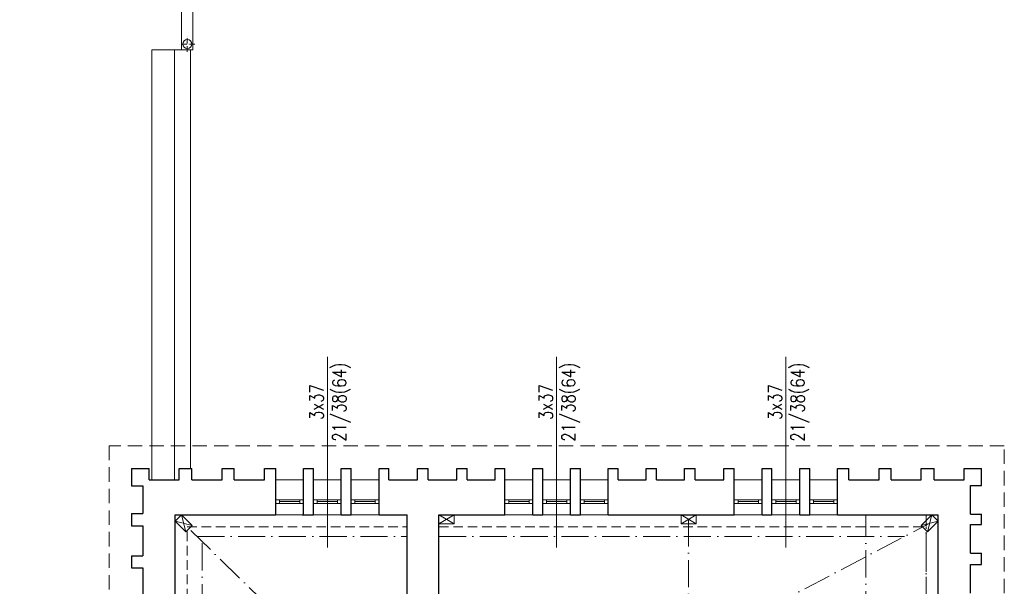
# Model space of a CAD drawing. Header units: millimetres. Extents: x 12584 to 77584, y 9983 to 29820.
# Tile 174 of 176: x 74857 to 76162, y 27913 to 28664. Entities that reach past the tile are written whole.
import ezdxf

# ---------------------------------------------------------------- set-up
doc = ezdxf.new("R2010")
doc.units = ezdxf.units.MM
doc.linetypes.add('ACAD_ISO10W100', pattern=[18, 12, -3, 0, -3])
doc.linetypes.add('HIDDEN', pattern=[9.525, 6.35, -3.175])
for name, color, linetype, lineweight in [('m_cienka', 7, 'Continuous', 5), ('m_drewno', 7, 'Continuous', 9), ('m_stolarka', 7, 'Continuous', 9), ('m_tekst', 7, 'Continuous', 13), ('m_widok', 7, 'Continuous', 9), ('m_ściany', 7, 'Continuous', 30)]:
    doc.layers.add(name, color=color, linetype=linetype, lineweight=lineweight)
doc.styles.add('WYM', font='simplex.shx', dxfattribs={"width": 0.5})

msp = doc.modelspace()

# ---------------------------------------------------------------- linework, layer by layer
at = {"layer": 'm_cienka', "ltscale": 2}
for p, q in [((75264.6, 28217), (75264.6, 27964.2)), ((75568.6, 28217), (75568.6, 27964.2)), ((75872.6, 28217), (75872.6, 27964.2))]:
    msp.add_line(p, q, dxfattribs=at)
at = {"layer": 'm_cienka', "linetype": 'HIDDEN', "ltscale": 3}
for p, q in [((76162.1, 28099.1), (74975.1, 28099.1)), ((74975.1, 28099.1), (74975.1, 26880.1)), ((76162.1, 26903.6), (76162.1, 28099.1))]:
    msp.add_line(p, q, dxfattribs=at)
at = {"layer": 'm_cienka', "linetype": 'HIDDEN', "ltscale": 2}
for p, q in [((75078.6, 27991.6), (75370.6, 27991.6)), ((75078.6, 26772.6), (75078.6, 27991.6)), ((75412.6, 27991.6), (76058.6, 27991.6)), ((76058.6, 27836.6), (76058.6, 27991.6))]:
    msp.add_line(p, q, dxfattribs=at)
at = {"layer": 'm_drewno', "ltscale": 2}
for p, q in [((75071.1, 28007.6), (75076.8, 27985)), ((75432.6, 28007.6), (75412.6, 27995.6)), ((75412.6, 28007.6), (75432.6, 27995.6)), ((75753.6, 28007.6), (75733.6, 27995.6)), ((75733.6, 28007.6), (75753.6, 27995.6)), ((76066.2, 28007.6), (76060.5, 27985)), ((75085.3, 27993.4), (75062.6, 27999.1)), ((76052, 27993.4), (76074.6, 27999.1))]:
    msp.add_line(p, q, dxfattribs=at)
at = {"layer": 'm_drewno', "linetype": 'ACAD_ISO10W100', "ltscale": 3}
for p, q in [((75978.6, 26842.6), (75978.6, 28007.6)), ((76058.6, 26856.6), (76058.6, 28007.6)), ((75418.6, 27658.6), (75074, 27996.3)), ((75418.6, 27658.6), (76063.3, 27996.3)), ((75743.6, 28001.6), (75743.6, 27828.8)), ((75092, 27978.6), (75370.6, 27978.6)), ((75412.6, 27978.6), (76029.6, 27978.6)), ((75098.6, 26743.6), (75098.6, 27972.1))]:
    msp.add_line(p, q, dxfattribs=at)
at = {"layer": 'm_drewno', "ltscale": 2}
for points in [[(75085.3, 27993.4), (75071.1, 28007.6), (75062.6, 27999.1), (75076.8, 27985)], [(75432.6, 28007.6), (75412.6, 28007.6), (75412.6, 27995.6), (75432.6, 27995.6)], [(75753.6, 28007.6), (75733.6, 28007.6), (75733.6, 27995.6), (75753.6, 27995.6)], [(76052, 27993.4), (76066.2, 28007.6), (76074.6, 27999.1), (76060.5, 27985)]]:
    msp.add_lwpolyline(points, close=True, dxfattribs=at)
at = {"layer": 'm_stolarka', "ltscale": 2}
for p, q in [((75196.1, 28027.6), (75233.1, 28027.6)), ((75196.1, 28022.6), (75196.1, 28027.6)), ((75196.1, 28022.6), (75233.1, 28022.6)), ((75201.1, 28022.6), (75201.1, 28027.6)), ((75201.1, 28025.1), (75228.1, 28025.1)), ((75228.1, 28022.6), (75228.1, 28027.6)), ((75233.1, 28022.6), (75233.1, 28027.6)), ((75246.1, 28027.6), (75283.1, 28027.6)), ((75246.1, 28022.6), (75246.1, 28027.6)), ((75246.1, 28022.6), (75283.1, 28022.6)), ((75251.1, 28022.6), (75251.1, 28027.6)), ((75251.1, 28025.1), (75278.1, 28025.1)), ((75278.1, 28022.6), (75278.1, 28027.6)), ((75283.1, 28022.6), (75283.1, 28027.6)), ((75296.1, 28027.6), (75333.1, 28027.6)), ((75296.1, 28022.6), (75296.1, 28027.6)), ((75296.1, 28022.6), (75333.1, 28022.6)), ((75301.1, 28022.6), (75301.1, 28027.6)), ((75301.1, 28025.1), (75328.1, 28025.1)), ((75328.1, 28022.6), (75328.1, 28027.6)), ((75333.1, 28022.6), (75333.1, 28027.6)), ((75500.1, 28027.6), (75537.1, 28027.6)), ((75500.1, 28022.6), (75500.1, 28027.6)), ((75500.1, 28022.6), (75537.1, 28022.6)), ((75505.1, 28022.6), (75505.1, 28027.6)), ((75505.1, 28025.1), (75532.1, 28025.1)), ((75532.1, 28022.6), (75532.1, 28027.6)), ((75537.1, 28022.6), (75537.1, 28027.6)), ((75550.1, 28027.6), (75587.1, 28027.6)), ((75550.1, 28022.6), (75550.1, 28027.6)), ((75550.1, 28022.6), (75587.1, 28022.6)), ((75555.1, 28022.6), (75555.1, 28027.6)), ((75555.1, 28025.1), (75582.1, 28025.1)), ((75582.1, 28022.6), (75582.1, 28027.6)), ((75587.1, 28022.6), (75587.1, 28027.6)), ((75600.1, 28027.6), (75637.1, 28027.6)), ((75600.1, 28022.6), (75600.1, 28027.6)), ((75600.1, 28022.6), (75637.1, 28022.6)), ((75605.1, 28022.6), (75605.1, 28027.6)), ((75605.1, 28025.1), (75632.1, 28025.1)), ((75632.1, 28022.6), (75632.1, 28027.6)), ((75637.1, 28022.6), (75637.1, 28027.6)), ((75804.1, 28027.6), (75841.1, 28027.6)), ((75804.1, 28022.6), (75804.1, 28027.6)), ((75804.1, 28022.6), (75841.1, 28022.6)), ((75809.1, 28022.6), (75809.1, 28027.6)), ((75809.1, 28025.1), (75836.1, 28025.1)), ((75836.1, 28022.6), (75836.1, 28027.6)), ((75841.1, 28022.6), (75841.1, 28027.6)), ((75854.1, 28027.6), (75891.1, 28027.6)), ((75854.1, 28022.6), (75854.1, 28027.6)), ((75854.1, 28022.6), (75891.1, 28022.6)), ((75859.1, 28022.6), (75859.1, 28027.6)), ((75859.1, 28025.1), (75886.1, 28025.1)), ((75886.1, 28022.6), (75886.1, 28027.6)), ((75891.1, 28022.6), (75891.1, 28027.6)), ((75904.1, 28027.6), (75941.1, 28027.6)), ((75904.1, 28022.6), (75904.1, 28027.6)), ((75904.1, 28022.6), (75941.1, 28022.6)), ((75909.1, 28022.6), (75909.1, 28027.6)), ((75909.1, 28025.1), (75936.1, 28025.1)), ((75936.1, 28022.6), (75936.1, 28027.6)), ((75941.1, 28022.6), (75941.1, 28027.6))]:
    msp.add_line(p, q, dxfattribs=at)
at = {"layer": 'm_widok', "color": 250, "linetype": 'ACAD_ISO10W100', "ltscale": 0.6}
for p, q in [((75089, 28631.5), (75068.8, 28631.5)), ((75078.9, 28621.5), (75078.9, 28641.6))]:
    msp.add_line(p, q, dxfattribs=at)
at = {"layer": 'm_widok', "ltscale": 2}
for p, q in [((75031.9, 28623.9), (75031.9, 28054.1)), ((75031.9, 28623.9), (75061.9, 28623.9)), ((75061.9, 28623.9), (75061.9, 28054.1)), ((75061.9, 28623.9), (75071.4, 28623.9)), ((75071.4, 28623.9), (75086.4, 28623.9)), ((75084.4, 28623.9), (75071.4, 28623.9)), ((75071.4, 28623.9), (75086.4, 28623.9)), ((75082.9, 28623.9), (75082.9, 28069.1)), ((75196.1, 28054.1), (75233.1, 28054.1)), ((75246.1, 28054.1), (75283.1, 28054.1)), ((75296.1, 28054.1), (75333.1, 28054.1)), ((75500.1, 28054.1), (75537.1, 28054.1)), ((75550.1, 28054.1), (75587.1, 28054.1)), ((75600.1, 28054.1), (75637.1, 28054.1)), ((75804.1, 28054.1), (75841.1, 28054.1)), ((75854.1, 28054.1), (75891.1, 28054.1)), ((75904.1, 28054.1), (75941.1, 28054.1)), ((75196.1, 28007.6), (75233.1, 28007.6)), ((75246.1, 28007.6), (75283.1, 28007.6)), ((75296.1, 28007.6), (75333.1, 28007.6)), ((75500.1, 28007.6), (75537.1, 28007.6)), ((75550.1, 28007.6), (75587.1, 28007.6)), ((75600.1, 28007.6), (75637.1, 28007.6)), ((75804.1, 28007.6), (75841.1, 28007.6)), ((75854.1, 28007.6), (75891.1, 28007.6)), ((75904.1, 28007.6), (75941.1, 28007.6))]:
    msp.add_line(p, q, dxfattribs=at)
for points in [[(75086.4, 28623.9), (75086.4, 28710.9), (73654.4, 28710.9), (73654.4, 28623.9)], [(75071.4, 28623.9), (75071.4, 28695.9), (73669.4, 28695.9), (73669.4, 28623.9)]]:
    msp.add_lwpolyline(points, dxfattribs=at)
msp.add_circle((75078.9, 28631.5), 6, dxfattribs=at)
at = {"layer": 'm_ściany', "ltscale": 2}
for p, q in [((75005.1, 28069.1), (75028.1, 28069.1)), ((75005.1, 28069.1), (75005.1, 28046.1)), ((75068.1, 28069.1), (75085.1, 28069.1)), ((75125.1, 28069.1), (75141.1, 28069.1)), ((75181.1, 28069.1), (75196.1, 28069.1)), ((75233.1, 28069.1), (75246.1, 28069.1)), ((75283.1, 28069.1), (75296.1, 28069.1)), ((75333.1, 28069.1), (75346.1, 28069.1)), ((75384.1, 28069.1), (75398.1, 28069.1)), ((75436.1, 28069.1), (75450.1, 28069.1)), ((75487.1, 28069.1), (75500.1, 28069.1)), ((75537.1, 28069.1), (75550.1, 28069.1)), ((75587.1, 28069.1), (75600.1, 28069.1)), ((75637.1, 28069.1), (75650.1, 28069.1)), ((75687.1, 28069.1), (75701.1, 28069.1)), ((75738.1, 28069.1), (75752.1, 28069.1)), ((75790.1, 28069.1), (75804.1, 28069.1)), ((75841.1, 28069.1), (75854.1, 28069.1)), ((75891.1, 28069.1), (75904.1, 28069.1)), ((75941.1, 28069.1), (75956.1, 28069.1)), ((75996.1, 28069.1), (76012.1, 28069.1)), ((76052.1, 28069.1), (76069.1, 28069.1)), ((76109.1, 28069.1), (76132.1, 28069.1)), ((76132.1, 28046.6), (76132.1, 28069.1)), ((75005.1, 28059.1), (75005.1, 28046.1)), ((75005.1, 28046.1), (75020.1, 28046.1)), ((75020.1, 28046.1), (75020.1, 28009.1)), ((75028.1, 28054.1), (75068.1, 28054.1)), ((75085.1, 28054.1), (75125.1, 28054.1)), ((75141.1, 28054.1), (75181.1, 28054.1)), ((75346.1, 28054.1), (75384.1, 28054.1)), ((75398.1, 28054.1), (75436.1, 28054.1)), ((75450.1, 28054.1), (75487.1, 28054.1)), ((75650.1, 28054.1), (75687.1, 28054.1)), ((75701.1, 28054.1), (75738.1, 28054.1)), ((75752.1, 28054.1), (75790.1, 28054.1)), ((75956.1, 28054.1), (75996.1, 28054.1)), ((76012.1, 28054.1), (76052.1, 28054.1)), ((76069.1, 28054.1), (76109.1, 28054.1)), ((76117.1, 28008.6), (76117.1, 28046.6)), ((75005.1, 28009.1), (75005.1, 27993.1)), ((75005.1, 28009.1), (75020.1, 28009.1)), ((75062.6, 28007.6), (75196.1, 28007.6)), ((75062.6, 27834.1), (75062.6, 28007.6)), ((75231.1, 28007.6), (75244.1, 28007.6)), ((75233.1, 28007.6), (75246.1, 28007.6)), ((75233.1, 28007.6), (75246.1, 28007.6)), ((75283.1, 28007.6), (75296.1, 28007.6)), ((75333.1, 28007.6), (75370.6, 28007.6)), ((75370.6, 27720.6), (75370.6, 28007.6)), ((75412.6, 28007.6), (75500.1, 28007.6)), ((75412.6, 27610.6), (75412.6, 28007.6)), ((75537.1, 28007.6), (75550.1, 28007.6)), ((75537.1, 28007.6), (75550.1, 28007.6)), ((75587.1, 28007.6), (75600.1, 28007.6)), ((75587.1, 28007.6), (75600.1, 28007.6)), ((75637.1, 28007.6), (75804.1, 28007.6)), ((75841.1, 28007.6), (75854.1, 28007.6)), ((75891.1, 28007.6), (75904.1, 28007.6)), ((75941.1, 28007.6), (76074.6, 28007.6)), ((76074.6, 27836.6), (76074.6, 28007.6)), ((76132.1, 27994.6), (76132.1, 28008.6)), ((75005.1, 27993.1), (75020.1, 27993.1)), ((75020.1, 27993.1), (75020.1, 27953.1)), ((76117.1, 27956.6), (76117.1, 27994.6)), ((75005.1, 27953.1), (75005.1, 27937.1)), ((75005.1, 27953.1), (75020.1, 27953.1)), ((76132.1, 27941.6), (76132.1, 27956.6)), ((76117.1, 27903.6), (76117.1, 27941.6)), ((75005.1, 27937.1), (75020.1, 27937.1)), ((75020.1, 27937.1), (75020.1, 27897.1))]:
    msp.add_line(p, q, dxfattribs=at)
at = {"layer": 'm_ściany', "ltscale": 3}
for p, q in [((75028.1, 28054.1), (75028.1, 28069.1)), ((75068.1, 28054.1), (75068.1, 28069.1)), ((75085.1, 28054.1), (75085.1, 28069.1)), ((75125.1, 28054.1), (75125.1, 28069.1)), ((75141.1, 28054.1), (75141.1, 28069.1)), ((75181.1, 28054.1), (75181.1, 28069.1)), ((75196.1, 28007.6), (75196.1, 28069.1)), ((75233.1, 28007.6), (75233.1, 28069.1)), ((75246.1, 28007.6), (75246.1, 28069.1)), ((75283.1, 28007.6), (75283.1, 28069.1)), ((75296.1, 28007.6), (75296.1, 28069.1)), ((75333.1, 28007.6), (75333.1, 28069.1)), ((75346.1, 28054.1), (75346.1, 28069.1)), ((75384.1, 28054.1), (75384.1, 28069.1)), ((75398.1, 28054.1), (75398.1, 28069.1)), ((75436.1, 28054.1), (75436.1, 28069.1)), ((75450.1, 28054.1), (75450.1, 28069.1)), ((75487.1, 28054.1), (75487.1, 28069.1)), ((75500.1, 28007.6), (75500.1, 28069.1)), ((75537.1, 28007.6), (75537.1, 28069.1)), ((75550.1, 28007.6), (75550.1, 28069.1)), ((75587.1, 28007.6), (75587.1, 28069.1)), ((75600.1, 28007.6), (75600.1, 28069.1)), ((75637.1, 28007.6), (75637.1, 28069.1)), ((75650.1, 28054.1), (75650.1, 28069.1)), ((75687.1, 28054.1), (75687.1, 28069.1)), ((75701.1, 28054.1), (75701.1, 28069.1)), ((75738.1, 28054.1), (75738.1, 28069.1)), ((75752.1, 28054.1), (75752.1, 28069.1)), ((75790.1, 28054.1), (75790.1, 28069.1)), ((75804.1, 28007.6), (75804.1, 28069.1)), ((75841.1, 28007.6), (75841.1, 28069.1)), ((75854.1, 28007.6), (75854.1, 28069.1)), ((75891.1, 28007.6), (75891.1, 28069.1)), ((75904.1, 28007.6), (75904.1, 28069.1)), ((75941.1, 28007.6), (75941.1, 28069.1)), ((75956.1, 28054.1), (75956.1, 28069.1)), ((75996.1, 28054.1), (75996.1, 28069.1)), ((76012.1, 28054.1), (76012.1, 28069.1)), ((76052.1, 28054.1), (76052.1, 28069.1)), ((76069.1, 28054.1), (76069.1, 28069.1)), ((76109.1, 28054.1), (76109.1, 28069.1)), ((76117.1, 28046.6), (76132.1, 28046.6)), ((76117.1, 28008.6), (76132.1, 28008.6)), ((76117.1, 27994.6), (76132.1, 27994.6)), ((76117.1, 27956.6), (76132.1, 27956.6)), ((76117.1, 27941.6), (76132.1, 27941.6))]:
    msp.add_line(p, q, dxfattribs=at)

# ---------------------------------------------------------------- texts
at = {"layer": 'm_tekst', "ltscale": 2, "char_height": 17, "width": 45.672, "attachment_point": 3, "rotation": 90, "style": 'WYM'}
for insert in [(75241.3, 28179.8), (75545.3, 28179.8), (75849.3, 28179.8)]:
    msp.add_mtext('\\pxqc;{\\H1.0588x;\\W0.8;3x37\\P21/38(64)\\W0.6; \\H0.94444x; }', dxfattribs=dict(at, insert=insert))

doc.saveas('drawing.dxf')
